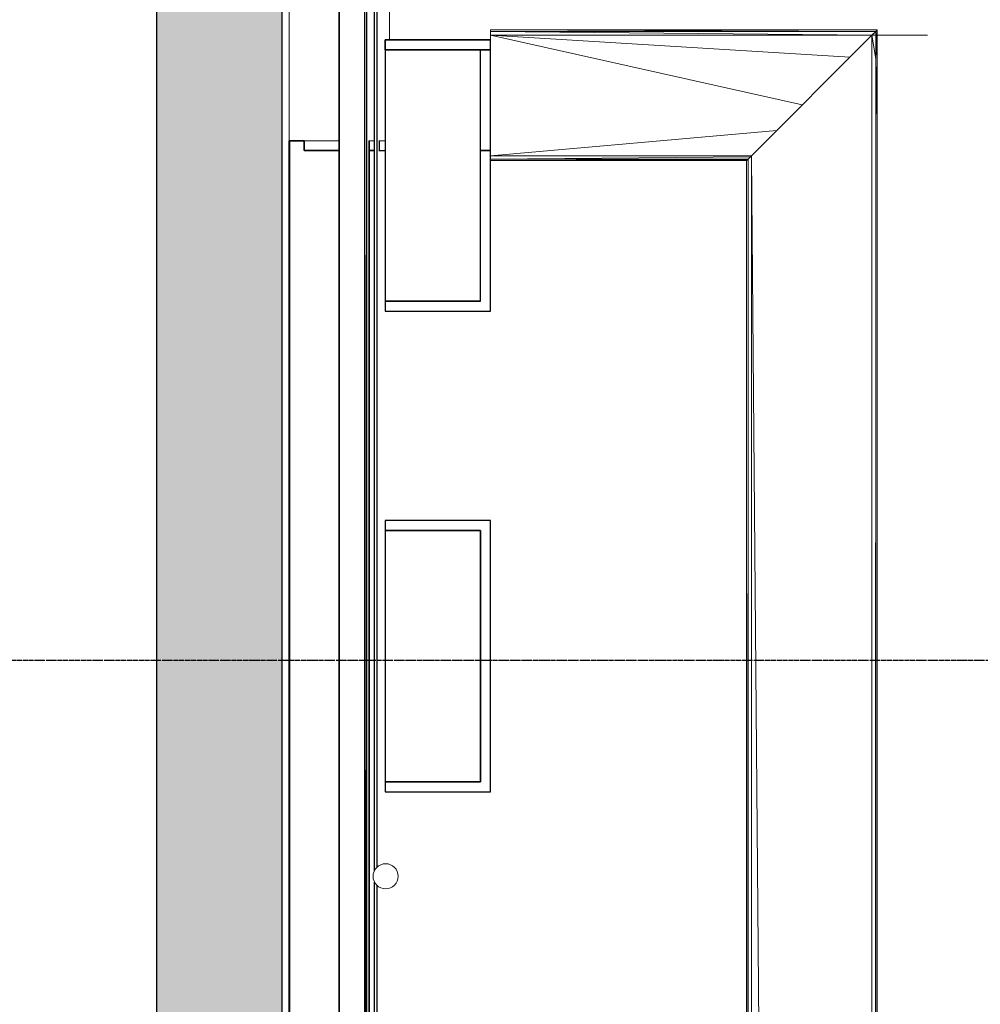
# Model space of a CAD drawing. Header units: millimetres. Extents: x 61846 to 198573, y 13020 to 52988.
# Tile 54 of 240: x 121559 to 123472, y 45352 to 47312. Entities that reach past the tile are written whole.
import ezdxf

# ---------------------------------------------------------------- set-up
doc = ezdxf.new("R2010")
doc.units = ezdxf.units.MM
doc.linetypes.add('NL_00_doorsnede', pattern=[23, 10, -1, 0, -1, 10, -1])
for name, color, linetype, lineweight in [('A-COLS', 52, 'Continuous', 35), ('A-ROOF', 132, 'Continuous', 35), ('A-WALL', 113, 'Continuous', 25), ('G-ANNO-SYMB', 111, 'Continuous', 18), ('I-WALL', 2, 'Continuous', 25), ('P-PIPE', 3, 'Continuous', 18), ('S-BEAM', 12, 'Continuous', 35)]:
    doc.layers.add(name, color=color, linetype=linetype, lineweight=lineweight)

# ---------------------------------------------------------------- blocks, each defined once
blk = doc.blocks.new('Pipe Types_NLRS_52_PI_UN_PP - vuilwater_DNL_4480539 - Pipe Types_NLRS_52_PI_UN_PP - vuilwater_DNL_4480539-606717-5e verdieping lierenkamer')
at = {"layer": 'P-PIPE', "color": 7, "lineweight": 9}
for start, end in [(0, 180), (180, 0)]:
    blk.add_arc((87247.1, 45606.7), 25, start, end, dxfattribs=at)
blk = doc.blocks.new('TadP_A_INS_INSTALLATIES_rvt-2-5e verdieping lierenkamer')
at = {"layer": 'P-PIPE', "lineweight": 9}
blk.add_blockref('Pipe Types_NLRS_52_PI_UN_PP - vuilwater_DNL_4480539 - Pipe Types_NLRS_52_PI_UN_PP - vuilwater_DNL_4480539-606717-5e verdieping lierenkamer', (0, 0), dxfattribs=at)
blk = doc.blocks.new('28_PBT_SF_toneeltoren_dakboog_28_PBT_SF_toneeltoren_dakboog as R - 28_PBT_SF_toneeltoren_dakboog_28_PBT_SF_toneeltoren_dakboog as R-332845-5e verdieping lierenkamer')
at = {"layer": 'S-BEAM', "lineweight": 25}
blk.add_hatch(color=5, dxfattribs=at).paths.add_polyline_path([(5258.1, 235.7), (391.2, 235.7), (641.2, -14.3), (5258.1, -14.3), (5258.1, 119.3)])
at = {"layer": 'S-BEAM', "color": 250, "lineweight": 25}
for p, q in [((5258.1, 235.7), (391.2, 235.7)), ((5258.1, 249.8), (2605.7, 249.8)), ((641.2, -14.3), (5258.1, -14.3))]:
    blk.add_line(p, q, dxfattribs=at)
blk = doc.blocks.new('TadP_A_CON_CONSTRUCTIE_rvt-2-5e verdieping lierenkamer')
at = {"layer": 'I-WALL', "color": 10, "lineweight": 18}
for p, q in [((87055, 47270.8), (87055, 49401.1)), ((87255, 48201.8), (87255, 47270.8)), ((87055, 47270.8), (87055, 47070.8)), ((87255, 47270.8), (87456, 47270.8)), ((87154.8, 47070.8), (87085.2, 47070.8)), ((87224.8, 47070.8), (87213.9, 47070.8)), ((87246, 47070.8), (87233.9, 47070.8))]:
    blk.add_line(p, q, dxfattribs=at)
at = {"layer": 'S-BEAM', "color": 10, "lineweight": 18, "rotation": 270}
blk.add_blockref('28_PBT_SF_toneeltoren_dakboog_28_PBT_SF_toneeltoren_dakboog as R - 28_PBT_SF_toneeltoren_dakboog_28_PBT_SF_toneeltoren_dakboog as R-332845-5e verdieping lierenkamer', (86805.5, 49676.6), dxfattribs=at)
blk = doc.blocks.new('27_NOAHH_Dak_Dak-x 2768356 - 27_NOAHH_Dak_Dak-x-159358-5e verdieping lierenkamer')
at = {"layer": 'A-ROOF', "color": 250, "lineweight": 25}
for p, q in [((87055.5, 47070.8), (87055.5, 44418.5)), ((87055.5, 47070.8), (87085.2, 47070.8)), ((87085.2, 47070.8), (87055.5, 47070.8)), ((87055.5, 47070.8), (87055.5, 44418.5)), ((87085.2, 47070.8), (87085.2, 47051.6)), ((87085.2, 47051.6), (87085.2, 47070.8)), ((87085.2, 47051.6), (87154.8, 47051.6)), ((87154.8, 47051.6), (87085.2, 47051.6)), ((87214.4, 47051.6), (87224.8, 47051.6)), ((87224.8, 47051.6), (87214.4, 47051.6)), ((87233.6, 47051.6), (87246, 47051.6)), ((87233.6, 47051.6), (87246, 47051.6)), ((87456, 46731.6), (87456, 47031.6)), ((87456, 46731.6), (87456, 47031.6)), ((87246, 46751.6), (87246, 46731.6)), ((87246, 46751.6), (87246, 46731.6)), ((87246, 46731.6), (87456, 46731.6)), ((87246, 46731.6), (87456, 46731.6)), ((87456, 46314.7), (87246, 46314.7)), ((87246, 46314.7), (87246, 46294.7)), ((87246, 46314.7), (87246, 46294.7)), ((87456, 46314.7), (87246, 46314.7)), ((87456, 45774.7), (87456, 46314.7)), ((87456, 45774.7), (87456, 46314.7)), ((87246, 45794.7), (87246, 45774.7)), ((87246, 45794.7), (87246, 45774.7)), ((87246, 45774.7), (87456, 45774.7)), ((87246, 45774.7), (87456, 45774.7)), ((87456, 45308.6), (87246, 45308.6)), ((87246, 45308.6), (87246, 45288.6)), ((87246, 45308.6), (87246, 45288.6)), ((87456, 45308.6), (87246, 45308.6)), ((87456, 44768.6), (87456, 45308.6)), ((87456, 44768.6), (87456, 45308.6)), ((87246, 44788.6), (87246, 44768.6)), ((87246, 44788.6), (87246, 44768.6)), ((87246, 44768.6), (87456, 44768.6)), ((87246, 44768.6), (87456, 44768.6))]:
    blk.add_line(p, q, dxfattribs=at)
blk = doc.blocks.new('27_NOAHH_Dak_Dak-x 2768356 - 27_NOAHH_Dak_Dak-x 2768356-159362-5e verdieping lierenkamer')
blk.add_blockref('27_NOAHH_Dak_Dak-x 2768356 - 27_NOAHH_Dak_Dak-x-159358-5e verdieping lierenkamer', (0, 0))
blk = doc.blocks.new('_NOAHH_Kolom_Kolom-x 2849041 - 21_10_Baksteen-163533-5e verdieping lierenkamer')
at = {"layer": 'A-COLS', "color": 250, "lineweight": 25}
for p, q in [((87246, 47251.6), (87246, 47271.6)), ((87246, 47271.6), (87456, 47271.6)), ((87456, 47271.6), (87246, 47271.6)), ((87456, 47271.6), (87246, 47271.6)), ((87246, 47271.6), (87246, 47251.6)), ((87246, 47271.6), (87246, 47251.6)), ((87456, 46731.6), (87456, 47271.6)), ((87246, 47251.6), (87436, 47251.6)), ((87436, 47251.6), (87456, 47251.6)), ((87456, 47251.6), (87436, 47251.6)), ((87436, 46751.6), (87436, 47251.6)), ((87436, 47051.6), (87456, 47051.6)), ((87456, 47051.6), (87436, 47051.6)), ((87246, 46751.6), (87246, 46731.6)), ((87436, 46751.6), (87246, 46751.6)), ((87246, 46731.6), (87456, 46731.6))]:
    blk.add_line(p, q, dxfattribs=at)
blk = doc.blocks.new('_NOAHH_Kolom_Kolom-x 2849041 - _NOAHH_Kolom_Kolom-x 2849041-163530-5e verdieping lierenkamer')
at = {"layer": 'A-COLS', "color": 250, "lineweight": 25}
for p, q in [((87436, 47251.6), (87246, 47251.6)), ((87246, 47251.6), (87246, 46751.6)), ((87436, 46751.6), (87436, 47251.6)), ((87246, 46751.6), (87436, 46751.6))]:
    blk.add_line(p, q, dxfattribs=at)
blk.add_blockref('_NOAHH_Kolom_Kolom-x 2849041 - 21_10_Baksteen-163533-5e verdieping lierenkamer', (0, 0))
blk = doc.blocks.new('_NOAHH_Kolom_Kolom-x 2849326 - 21_10_Baksteen-163555-5e verdieping lierenkamer')
at = {"layer": 'A-COLS', "color": 250, "lineweight": 25}
for p, q in [((87246, 46314.7), (87246, 46294.7)), ((87456, 46314.7), (87246, 46314.7)), ((87456, 45774.7), (87456, 46314.7)), ((87246, 46294.7), (87436, 46294.7)), ((87436, 46294.7), (87436, 45794.7)), ((87246, 45794.7), (87246, 45774.7)), ((87436, 45794.7), (87246, 45794.7)), ((87246, 45774.7), (87456, 45774.7))]:
    blk.add_line(p, q, dxfattribs=at)
blk = doc.blocks.new('_NOAHH_Kolom_Kolom-x 2849326 - _NOAHH_Kolom_Kolom-x 2849326-163552-5e verdieping lierenkamer')
at = {"layer": 'A-COLS', "color": 250, "lineweight": 25}
for p, q in [((87246, 46294.7), (87246, 45794.7)), ((87436, 46294.7), (87246, 46294.7)), ((87436, 45794.7), (87436, 46294.7)), ((87246, 45794.7), (87436, 45794.7))]:
    blk.add_line(p, q, dxfattribs=at)
blk.add_blockref('_NOAHH_Kolom_Kolom-x 2849326 - 21_10_Baksteen-163555-5e verdieping lierenkamer', (0, 0))
blk = doc.blocks.new('21_NOAHH_Wand_Wand-x 2856650 - 21_NOAHH_Wand_Wand-x-164164-5e verdieping lierenkamer')
at = {"layer": 'A-WALL', "color": 130, "lineweight": 13}
for p, q in [((87456, 47288.4), (87456, 47291.6)), ((88226, 47291.6), (87456, 47291.6)), ((88222.9, 47288.4), (87456, 47291.6)), ((87456, 47281), (87456, 47288.4)), ((87456, 47288.4), (88222.9, 47288.4)), ((87456, 47288.4), (88215.5, 47281.1)), ((87456, 47281), (88215.5, 47281.1)), ((87456, 47281), (87456, 47041)), ((88326, 47281), (87456, 47281)), ((87456, 47281), (88076.8, 47142.1)), ((87456, 47281), (88171.7, 47236.9)), ((87456, 47281), (88215.5, 47280.8)), ((88222.9, 47288.4), (88215.5, 47281.1)), ((88326, 47281.1), (88215.5, 47281.1)), ((88215.5, 47281.1), (88215.5, 47280.8)), ((88326, 47281.1), (88215.5, 47280.8)), ((88326, 47281), (88215.5, 47281.1)), ((88326, 47281), (88215.5, 47280.8)), ((88326, 47280.8), (88215.5, 47280.8)), ((88222.9, 47233.8), (88215.5, 47280.8)), ((88222.9, 47288.4), (88215.8, 47281.1)), ((88215.8, 47281.1), (88222.9, 47288.4)), ((88222.9, 47288.4), (88226, 47291.6)), ((88222.9, 47288.4), (88226, 47291.6)), ((88222.9, 47288.4), (88222.9, 47288.4)), ((88222.9, 47281.1), (88222.9, 47288.4)), ((88222.9, 47233.8), (88222.9, 47280.8)), ((88222.9, 47233.8), (88225.4, 47280.8)), ((88225.5, 47281.1), (88226, 47291.6)), ((88226, 47281.1), (88226, 47291.6)), ((88226, 47108.7), (88226, 47280.8)), ((88326, 47281.1), (88326, 47280.8)), ((88326, 47281.1), (88326, 47281)), ((88326, 47281), (88326, 47280.8)), ((88226, 47108.7), (88222.9, 47233.8)), ((88025.9, 47091.1), (87456, 47041)), ((87456, 47041), (87456, 47034.3)), ((87456, 47041), (87975.7, 47041)), ((87973.3, 47038.8), (87456, 47034.3)), ((87456, 47034.3), (87456, 47031.6)), ((87456, 47034.3), (87968.8, 47034.3)), ((87456, 47031.6), (87966.8, 47033.4)), ((87456, 47031.6), (87966.8, 47031.6))]:
    blk.add_line(p, q, dxfattribs=at)
blk = doc.blocks.new('21_NOAHH_Wand_Wand-x 2856650 - 21_NOAHH_Wand_Wand-x 2856650-164168-5e verdieping lierenkamer')
blk.add_blockref('21_NOAHH_Wand_Wand-x 2856650 - 21_NOAHH_Wand_Wand-x-164164-5e verdieping lierenkamer', (0, 0))
blk = doc.blocks.new('21_NOAHH_Wand_Wand-x 2858260 - 21_NOAHH_Wand_Wand-x-164175-5e verdieping lierenkamer')
at = {"layer": 'A-WALL', "color": 130, "lineweight": 13}
for p, q in [((88215.5, 47280.8), (87975.7, 47041)), ((88215.5, 47280.8), (88222.9, 47233.8)), ((88215.5, 44418.5), (88215.5, 47280.8)), ((88222.2, 44418.5), (88222.9, 47233.8)), ((88226, 47108.7), (88222.9, 47233.8)), ((88222.9, 44418.5), (88222.9, 47233.8)), ((88225.7, 44418.5), (88226, 47108.7)), ((88226, 44418.5), (88226, 47108.7)), ((88226, 47108.7), (88226, 47105)), ((88226, 47108.7), (88226, 47105)), ((88226, 47108.7), (88226, 47105)), ((88226, 47108.7), (88226, 47105)), ((88226, 47108.7), (88226, 47105)), ((88226, 47108.7), (88226, 47105)), ((88226, 47108.7), (88226, 47105)), ((88226, 47108.7), (88226, 47105)), ((88226, 47108.7), (88226, 47105)), ((88226, 47108.7), (88226, 47105)), ((88226, 47108.7), (88226, 47105)), ((88226, 47108.7), (88226, 47105)), ((88226, 47108.7), (88226, 47105)), ((88226, 47108.7), (88226, 47105)), ((88226, 47108.7), (88226, 47105)), ((88226, 47108.7), (88226, 47105)), ((88226, 47108.7), (88226, 47105)), ((88226, 47108.7), (88226, 47105)), ((88226, 47108.7), (88226, 47105)), ((88226, 47108.7), (88226, 47105)), ((88226, 47108.7), (88226, 47105)), ((88226, 47108.7), (88226, 47105)), ((88226, 47108.7), (88226, 47105)), ((88226, 47108.7), (88226, 47105)), ((88226, 47108.7), (88226, 47105)), ((87975.5, 47041), (87968.8, 47034.3)), ((87975.5, 47041), (87975.7, 47041)), ((87997.7, 44418.5), (87975.5, 47041)), ((87975.5, 47041), (87975.5, 44418.5)), ((87997.9, 44418.5), (87975.7, 47041)), ((87968.8, 47034.3), (87966, 47031.6)), ((87966.8, 47032.3), (87966, 47031.6)), ((87966, 44418.5), (87966, 47031.6)), ((87966, 47031.6), (87966, 47031.6)), ((87966, 47031.6), (87966.8, 47031.6)), ((87966.3, 44418.5), (87966, 47031.6)), ((87966, 44418.5), (87966, 47031.6)), ((87966, 47031.6), (87966, 47009.1)), ((87968.8, 47034.3), (87968.8, 47034.3)), ((87969.4, 44418.5), (87968.8, 47034.3)), ((87969.4, 44418.5), (87968.8, 47034.3)), ((87968.8, 44418.5), (87968.8, 47034.3))]:
    blk.add_line(p, q, dxfattribs=at)
blk = doc.blocks.new('21_NOAHH_Wand_Wand-x 2858260 - 21_NOAHH_Wand_Wand-x 2858260-164179-5e verdieping lierenkamer')
blk.add_blockref('21_NOAHH_Wand_Wand-x 2858260 - 21_NOAHH_Wand_Wand-x-164175-5e verdieping lierenkamer', (0, 0))
blk = doc.blocks.new('27_NOAHH_Dak_Dak-x 2863758 - 21_10_Baksteen wit halfsteens-164665-5e verdieping lierenkamer')
at = {"layer": 'A-ROOF', "color": 250, "lineweight": 25}
for p, q in [((87224.8, 45617.8), (87224.8, 48181.8)), ((87230, 45624.3), (87230, 48181.8)), ((87230, 45624.3), (87230, 48181.8)), ((87214.4, 47070.8), (87214.4, 44418.5)), ((87214.4, 44418.5), (87214.4, 47070.8)), ((87234.4, 47070.8), (87234.4, 47051.6)), ((87234.4, 47070.8), (87234.4, 47051.6)), ((87224.8, 44418.5), (87224.8, 45595.7)), ((87230, 44418.5), (87230, 45589.1)), ((87230, 44418.5), (87230, 45589.1))]:
    blk.add_line(p, q, dxfattribs=at)
blk = doc.blocks.new('27_NOAHH_Dak_Dak-x 2863758 - 21_10_Hout-164661-5e verdieping lierenkamer')
at = {"layer": 'A-ROOF', "color": 250, "lineweight": 25}
for p, q in [((87154.8, 48181.8), (87154.8, 44418.5)), ((87154.8, 44418.5), (87154.8, 48181.8)), ((87204.8, 48181.8), (87204.8, 44418.5)), ((87207.5, 44418.5), (87210, 48181.8)), ((87208.6, 44418.5), (87210, 48181.8)), ((87210, 44418.5), (87210, 48181.8)), ((87214.4, 47070.8), (87214.4, 44418.5))]:
    blk.add_line(p, q, dxfattribs=at)
blk = doc.blocks.new('27_NOAHH_Dak_Dak-x 2863758 - 27_NOAHH_Dak_Dak-x 2863758-164626-5e verdieping lierenkamer')
for name in ['27_NOAHH_Dak_Dak-x 2863758 - 21_10_Baksteen wit halfsteens-164665-5e verdieping lierenkamer', '27_NOAHH_Dak_Dak-x 2863758 - 21_10_Hout-164661-5e verdieping lierenkamer']:
    blk.add_blockref(name, (0, 0))
blk = doc.blocks.new('TadP_A_BWK_BOUWKUNDE_rvt-2-5e verdieping lierenkamer')
at = {"layer": 'A-COLS', "color": 250, "lineweight": 25}
for name in ['_NOAHH_Kolom_Kolom-x 2849041 - _NOAHH_Kolom_Kolom-x 2849041-163530-5e verdieping lierenkamer', '_NOAHH_Kolom_Kolom-x 2849326 - _NOAHH_Kolom_Kolom-x 2849326-163552-5e verdieping lierenkamer']:
    blk.add_blockref(name, (0, 0), dxfattribs=at)
at = {"layer": 'A-ROOF', "color": 250, "lineweight": 25}
for name in ['27_NOAHH_Dak_Dak-x 2863758 - 27_NOAHH_Dak_Dak-x 2863758-164626-5e verdieping lierenkamer', '27_NOAHH_Dak_Dak-x 2768356 - 27_NOAHH_Dak_Dak-x 2768356-159362-5e verdieping lierenkamer']:
    blk.add_blockref(name, (0, 0), dxfattribs=at)
at = {"layer": 'A-WALL', "color": 250, "lineweight": 25}
for name in ['21_NOAHH_Wand_Wand-x 2856650 - 21_NOAHH_Wand_Wand-x 2856650-164168-5e verdieping lierenkamer', '21_NOAHH_Wand_Wand-x 2858260 - 21_NOAHH_Wand_Wand-x 2858260-164179-5e verdieping lierenkamer']:
    blk.add_blockref(name, (0, 0), dxfattribs=at)

msp = doc.modelspace()

# ---------------------------------------------------------------- linework, layer by layer
at = {"layer": 'G-ANNO-SYMB', "linetype": 'NL_00_doorsnede', "lineweight": 25}
msp.add_line((124901.5, 46036.1), (100728.7, 46036.1), dxfattribs=at)

# ---------------------------------------------------------------- block references
at = {"color": 170, "lineweight": 5}
for name in ['TadP_A_INS_INSTALLATIES_rvt-2-5e verdieping lierenkamer', 'TadP_A_BWK_BOUWKUNDE_rvt-2-5e verdieping lierenkamer', 'TadP_A_CON_CONSTRUCTIE_rvt-2-5e verdieping lierenkamer']:
    msp.add_blockref(name, (35040.4, 0), dxfattribs=at)

doc.saveas('drawing.dxf')
